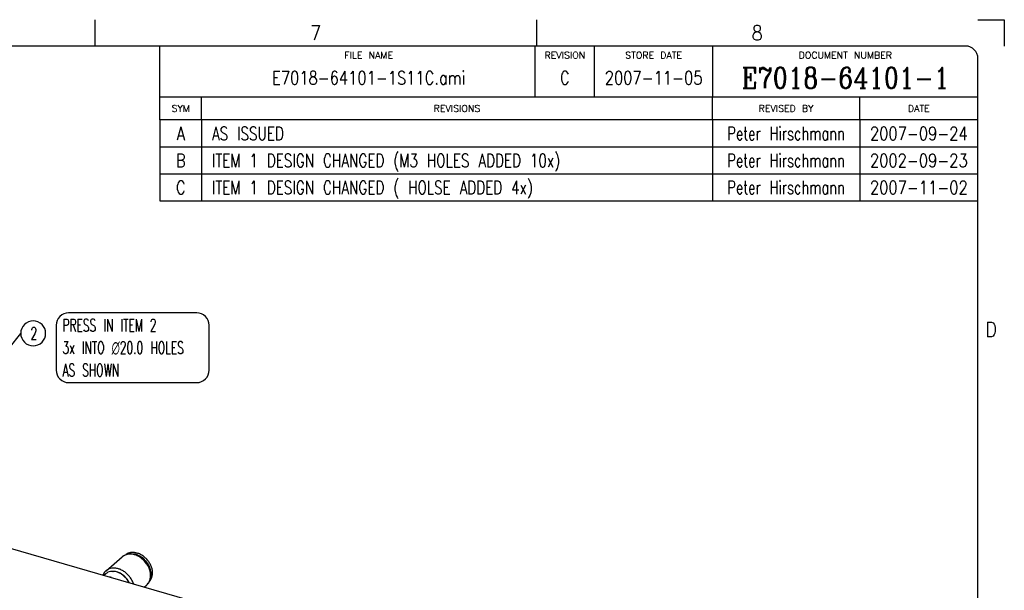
# Model space of a CAD drawing. Header units: inches. Extents: x 0 to 882, y 0 to 559.
# Tile 29 of 29: x 626 to 864, y 421 to 559. Entities that reach past the tile are written whole.
import ezdxf

# ---------------------------------------------------------------- set-up
doc = ezdxf.new("R2010")
doc.units = ezdxf.units.IN
doc.layers.add('1', color=7, linetype='Continuous')
doc.styles.add('CONVERTER_11', font='txt.shx', dxfattribs={"width": 0.9})
doc.styles.add('CONVERTER_12', font='txt.shx', dxfattribs={"width": 0.63})
doc.styles.add('CONVERTER_14', font='txt.shx', dxfattribs={"width": 0.72})
doc.styles.add('CONVERTER_15', font='txt.shx', dxfattribs={"width": 1.035})
doc.styles.add('CONVERTER_16', font='txt.shx', dxfattribs={"width": 0.81})
doc.styles.add('CONVERTER_17', font='txt.shx', dxfattribs={"width": 0.749})
doc.styles.add('CONVERTER_18', font='complex.shx', dxfattribs={"width": 0.855})
doc.dimstyles.get("Standard").update_dxf_attribs({"dimtxt": 0.18, "dimasz": 0.18, "dimexe": 0.18, "dimexo": 0.0625, "dimgap": 0.09, "dimtad": 0, "dimtih": 1, "dimtoh": 1, "dimdec": 4, "dimzin": 0, "dimdsep": 46, "dimtxsty": 'Standard', "dimcen": 0.09, "dimadec": 0, "dimazin": 0, "dimtfac": 1, "dimtdec": 4, "dimtofl": 0, "dimtmove": 0, "dimatfit": 3, "dimfxl": 1, "dimtolj": 1, "dimtzin": 0, "dimarcsym": 0})

# ---------------------------------------------------------------- blocks, each defined once
blk = doc.blocks.new('E2812-23753-0__58', base_point=(652.07, 423.54))
at = {"color": 7, "linetype": 'Continuous'}
for p, q in [((652.29, 430.14), (652.07, 429.98)), ((653.06, 430.16), (653, 430.14)), ((653.22, 430.14), (653.06, 430.16)), ((654.34, 430.02), (653.84, 430.07)), ((658, 425.3), (658, 425.88)), ((658, 424.59), (658, 424.83)), ((657.67, 423.54), (657.91, 423.8)), ((657.97, 424.5), (658, 424.59))]:
    blk.add_line(p, q, dxfattribs=at)
for points, knots in [([(654.69, 430.32), (654.47, 430.37), (654.05, 430.47), (653.42, 430.48), (652.82, 430.39), (652.47, 430.22), (652.29, 430.14)], [0, 0, 0, 0, 0.659607, 1.286744, 1.884256, 2.45925, 2.45925, 2.45925, 2.45925]), ([(658, 425.88), (657.93, 426.19), (657.79, 426.81), (657.34, 427.68), (656.75, 428.48), (656.03, 429.15), (655.23, 429.7), (654.63, 429.91), (654.34, 430.02)], [0, 0, 0, 0, 0.933443, 1.908161, 2.904347, 3.898958, 4.869182, 5.795913, 5.795913, 5.795913, 5.795913]), ([(657.91, 423.8), (658.03, 424.01), (658.27, 424.42), (658.42, 425.15), (658.42, 425.93), (658.25, 426.75), (657.93, 427.55), (657.47, 428.31), (656.89, 428.99), (656.22, 429.57), (655.49, 430.04), (654.95, 430.23), (654.69, 430.32)], [0, 0, 0, 0, 0.695997, 1.428866, 2.207376, 3.031646, 3.894463, 4.783238, 5.68211, 6.574003, 7.442679, 8.274789, 8.274789, 8.274789, 8.274789])]:
    blk.add_open_spline(points, degree=3, knots=knots, dxfattribs=at)
blk = doc.blocks.new('bearing_HK0509__59', base_point=(646.44, 422.14))
at = {"color": 7, "linetype": 'Continuous'}
for p, q in [((647.19, 426.06), (651.09, 429.44)), ((651.09, 429.44), (651.28, 429.58)), ((651.28, 429.58), (651.48, 429.71)), ((651.48, 429.71), (651.49, 429.72)), ((651.49, 429.72), (651.72, 429.85)), ((651.72, 429.85), (651.91, 429.93)), ((651.91, 429.93), (652.14, 430.01)), ((652.14, 430.01), (652.38, 430.07)), ((652.38, 430.07), (652.52, 430.1)), ((652.52, 430.1), (652.62, 430.12)), ((652.62, 430.12), (652.87, 430.14)), ((652.87, 430.14), (653.12, 430.15)), ((653.12, 430.15), (653.38, 430.14)), ((653.38, 430.14), (653.89, 430.07)), ((653.89, 430.07), (654.14, 430)), ((654.14, 430), (654.39, 429.93)), ((654.39, 429.93), (654.64, 429.83)), ((654.64, 429.83), (654.89, 429.73)), ((654.89, 429.73), (655.13, 429.61)), ((655.13, 429.61), (655.37, 429.47)), ((655.37, 429.47), (655.71, 429.25)), ((655.71, 429.25), (656.05, 428.99)), ((656.05, 428.99), (656.26, 428.8)), ((656.26, 428.8), (656.46, 428.6)), ((656.46, 428.6), (656.65, 428.4)), ((656.65, 428.4), (656.83, 428.18)), ((656.83, 428.18), (657, 427.96)), ((657, 427.96), (657.16, 427.73)), ((657.16, 427.73), (657.31, 427.49)), ((657.31, 427.49), (657.46, 427.23)), ((657.46, 427.23), (657.57, 427)), ((657.57, 427), (657.68, 426.75)), ((646.47, 425.09), (646.44, 425.02)), ((646.58, 425.31), (646.47, 425.09)), ((646.7, 425.5), (646.58, 425.31)), ((646.84, 425.7), (646.7, 425.5)), ((646.85, 425.71), (646.84, 425.7)), ((647.01, 425.89), (646.85, 425.71)), ((647.06, 425.93), (647.01, 425.89)), ((647.19, 426.06), (647.06, 425.93)), ((657.68, 426.75), (657.77, 426.49)), ((657.77, 426.49), (657.85, 426.23)), ((657.85, 426.23), (657.91, 425.97)), ((657.91, 425.97), (657.96, 425.71)), ((657.96, 425.71), (657.99, 425.45)), ((657.99, 424.68), (657.96, 424.43)), ((657.99, 425.45), (658.01, 425.19)), ((658.01, 424.93), (657.99, 424.68)), ((658.01, 425.19), (658.01, 425.06)), ((658.01, 425.06), (658.01, 424.93)), ((656.42, 422.14), (656.98, 422.63)), ((657.05, 422.7), (656.98, 422.63)), ((657.07, 422.72), (657.05, 422.7)), ((657.24, 422.89), (657.07, 422.72)), ((657.29, 422.94), (657.24, 422.89)), ((657.39, 423.07), (657.29, 422.94)), ((657.4, 423.08), (657.39, 423.07)), ((657.48, 423.2), (657.4, 423.08)), ((657.53, 423.28), (657.48, 423.2)), ((657.65, 423.49), (657.53, 423.28)), ((657.75, 423.71), (657.65, 423.49)), ((657.77, 423.76), (657.75, 423.71)), ((657.91, 424.18), (657.77, 423.76)), ((657.96, 424.43), (657.91, 424.18))]:
    blk.add_line(p, q, dxfattribs=at)
at = {"color": 1, "linetype": 'Continuous'}
for p, q in [((648.85, 425.91), (648.92, 425.91)), ((652.72, 423.33), (652.78, 423.19)), ((653.79, 422.96), (653.81, 422.9)), ((657.07, 422.71), (656.98, 422.63))]:
    blk.add_line(p, q, dxfattribs=at)
at = {"color": 7, "linetype": 'Continuous'}
for points, knots in [([(651.26, 429.57), (651.23, 429.55), (651.17, 429.51), (651.12, 429.46), (651.09, 429.44)], [0, 0, 0, 0, 0.1073723, 0.2146604, 0.2146604, 0.2146604, 0.2146604]), ([(647.19, 426.06), (647.16, 426.03), (647.11, 425.98), (647.06, 425.93), (647.03, 425.91)], [0, 0, 0, 0, 0.1093098, 0.2187119, 0.2187119, 0.2187119, 0.2187119]), ([(647.36, 426.19), (647.33, 426.17), (647.27, 426.13), (647.22, 426.08), (647.19, 426.06)], [0, 0, 0, 0, 0.1073766, 0.214669, 0.214669, 0.214669, 0.214669]), ([(657.07, 422.71), (657.09, 422.73), (657.15, 422.78), (657.19, 422.84), (657.22, 422.87)], [0, 0, 0, 0, 0.1094101, 0.219001, 0.219001, 0.219001, 0.219001])]:
    blk.add_open_spline(points, degree=3, knots=knots, dxfattribs=at)
at = {"color": 1, "linetype": 'Continuous'}
for points, knots in [([(657.69, 423.62), (657.77, 423.88), (657.95, 424.42), (657.94, 425.32), (657.76, 426.23), (657.38, 427.14), (656.84, 427.99), (656.15, 428.74), (655.36, 429.35), (654.51, 429.8), (653.62, 430.06), (652.75, 430.12), (651.94, 429.98), (651.48, 429.7), (651.26, 429.57)], [0, 0, 0, 0, 0.822349, 1.699864, 2.633574, 3.613901, 4.623689, 5.641462, 6.644627, 7.612651, 8.530286, 9.390803, 10.198831, 10.971493, 10.971493, 10.971493, 10.971493]), ([(653.79, 422.96), (653.68, 423.23), (653.47, 423.78), (652.98, 424.53), (652.39, 425.21), (651.71, 425.79), (650.97, 426.25), (650.2, 426.56), (649.41, 426.72), (648.66, 426.72), (647.95, 426.56), (647.55, 426.31), (647.36, 426.19)], [0, 0, 0, 0, 0.871597, 1.765899, 2.667993, 3.562109, 4.433353, 5.269456, 6.062547, 6.810878, 7.520144, 8.20369, 8.20369, 8.20369, 8.20369]), ([(650, 425.72), (649.82, 425.78), (649.47, 425.88), (649.1, 425.9), (648.92, 425.91)], [0, 0, 0, 0, 0.563703, 1.10202, 1.10202, 1.10202, 1.10202]), ([(652.72, 423.33), (652.56, 423.6), (652.23, 424.14), (651.58, 424.82), (650.84, 425.38), (650.28, 425.61), (650, 425.72)], [0, 0, 0, 0, 0.937987, 1.882306, 2.808993, 3.696964, 3.696964, 3.696964, 3.696964]), ([(657.22, 422.87), (657.31, 422.98), (657.5, 423.21), (657.63, 423.48), (657.69, 423.62)], [0, 0, 0, 0, 0.4413849, 0.8922336, 0.8922336, 0.8922336, 0.8922336])]:
    blk.add_open_spline(points, degree=3, knots=knots, dxfattribs=at)
blk = doc.blocks.new('24791-0S111__60', base_point=(646.68, 423.21))
at = {"color": 7, "linetype": 'Continuous'}
for p, q in [((647.12, 425.33), (646.68, 424.95)), ((648.29, 424.52), (648.09, 424.55)), ((648.49, 424.43), (648.29, 424.52)), ((652.72, 423.21), (652.36, 423.82))]:
    blk.add_line(p, q, dxfattribs=at)
blk.add_open_spline([(652.36, 423.82), (652.18, 424.05), (651.84, 424.5), (651.19, 425.06), (650.49, 425.5), (649.76, 425.79), (649.02, 425.93), (648.31, 425.91), (647.65, 425.72), (647.29, 425.46), (647.12, 425.33)], degree=3, knots=[0, 0, 0, 0, 0.855054, 1.704447, 2.531916, 3.324051, 4.07247, 4.775921, 5.441815, 6.086132, 6.086132, 6.086132, 6.086132], dxfattribs=at)
blk = doc.blocks.new('bearing_assy1_1', base_point=(646.44, 422.14))
for name, p in [('bearing_HK0509__59', (646.44, 422.14)), ('E2812-23753-0__58', (652.07, 423.54)), ('24791-0S111__60', (646.68, 423.21))]:
    blk.add_blockref(name, p)
blk = doc.blocks.new('bearings', base_point=(90.63, 145.86))
blk.add_blockref('bearing_assy1_1', (646.44, 422.14))
blk = doc.blocks.new('smallparts', base_point=(83.87, 63.42))
blk.add_blockref('bearings', (90.63, 145.86))
blk = doc.blocks.new('E7018-24101_large_stiffener', base_point=(57.26, 163.51))
at = {"color": 7, "linetype": 'Continuous'}
blk.add_line((492.11, 469.57), (808.24, 378.31), dxfattribs=at)
blk = doc.blocks.new('E7018-64101_wpi_large_stiffener_assy', base_point=(57.26, 63.42))
for name, p in [('E7018-24101_large_stiffener', (57.26, 163.51)), ('smallparts', (83.87, 63.42))]:
    blk.add_blockref(name, p)
blk = doc.blocks.new('Revision_Block', base_point=(660.16, 540.21))
at = {"color": 4, "linetype": 'Continuous'}
for p, q in [((660.16, 534.66), (660.16, 540.21)), ((670.21, 534.66), (670.21, 540.21)), ((793.27, 534.66), (793.27, 540.21)), ((828.77, 534.66), (828.77, 540.21)), ((660.16, 534.66), (660.16, 528.16)), ((857.25, 534.66), (660.16, 534.66)), ((670.21, 534.66), (670.21, 528.16)), ((793.27, 534.66), (793.27, 528.16)), ((828.77, 534.66), (828.77, 528.16)), ((660.16, 528.16), (660.16, 521.66)), ((660.16, 528.16), (857.25, 528.16)), ((670.21, 528.16), (670.21, 521.66)), ((793.27, 528.16), (793.27, 521.66)), ((828.77, 528.16), (828.77, 521.66)), ((660.16, 521.66), (660.16, 515.16)), ((660.16, 521.66), (857.25, 521.66)), ((670.21, 521.66), (670.21, 515.16)), ((793.27, 521.66), (793.27, 515.16)), ((828.77, 521.66), (828.77, 515.16)), ((660.16, 515.16), (857.25, 515.16))]:
    blk.add_line(p, q, dxfattribs=at)
at = {"color": 4, "char_height": 1.6, "attachment_point": 5, "line_spacing_factor": 1.12545, "style": 'CONVERTER_15'}
for s, insert in [('SYM', (665.19, 537.43)), ('REVISIONS', (731.74, 537.43)), ('REVISED BY', (811.02, 537.43)), ('DATE', (843.01, 537.43))]:
    blk.add_mtext(s, dxfattribs=dict(at, insert=insert))
at = {"color": 3, "char_height": 3.2, "line_spacing_factor": 1.020408}
for s, insert, attachment_point, style in [('A', (665.19, 532.98), 2, 'CONVERTER_16'), ('AS ISSUED', (672.71, 532.98), 1, 'CONVERTER_17'), ('Peter Hirschmann', (811.02, 532.98), 2, 'CONVERTER_14'), ('2007-09-24', (843.01, 532.98), 2, 'CONVERTER_16'), ('ITEM 1 DESIGN CHANGED (M3 HOLES ADDED 10x)', (672.71, 526.48), 1, 'CONVERTER_17'), ('Peter Hirschmann', (811.02, 526.48), 2, 'CONVERTER_14'), ('B', (665.19, 526.48), 2, 'CONVERTER_16'), ('2002-09-23', (843.01, 526.48), 2, 'CONVERTER_16'), ('C', (665.19, 519.98), 2, 'CONVERTER_16'), ('ITEM 1 DESIGN CHANGED ( HOLSE ADDED 4x)', (672.71, 519.98), 1, 'CONVERTER_17'), ('Peter Hirschmann', (811.02, 519.98), 2, 'CONVERTER_14'), ('2007-11-02', (843.01, 519.98), 2, 'CONVERTER_16')]:
    blk.add_mtext(s, dxfattribs=dict(at, insert=insert, attachment_point=attachment_point, style=style))
blk = doc.blocks.new('Drawing_Grid_Zones', base_point=(6.35, 6.35))
at = {"layer": '1', "color": 4, "linetype": 'Continuous'}
for p, q in [((644.525, 558.8), (644.525, 552.45)), ((750.8875, 558.8), (750.8875, 552.45)), ((857.25, 558.8), (863.6, 558.8)), ((863.6, 558.8), (863.6, 552.45))]:
    blk.add_line(p, q, dxfattribs=at)
at = {"layer": '1', "color": 4, "char_height": 3.5, "attachment_point": 5, "line_spacing_factor": 1.080432, "style": 'CONVERTER_11'}
for s, insert in [('7', (697.70625, 555.625)), ('8', (804.06875, 555.625)), ('D', (860.425, 484.1875))]:
    blk.add_mtext(s, dxfattribs=dict(at, insert=insert))
blk = doc.blocks.new('D_Size_Verigy_Frame', base_point=(6.35, 6.35))
at = {"color": 7, "linetype": 'Continuous'}
for p, q in [((660.16, 540.21), (660.16, 552.45)), ((793.35, 540.21), (793.35, 552.45)), ((660.16, 540.21), (857.25, 540.21))]:
    blk.add_line(p, q, dxfattribs=at)
at = {"layer": '1', "color": 7, "linetype": 'Continuous'}
for p, q in [((854.25, 552.45), (9.35, 552.45)), ((857.25, 9.35), (857.25, 549.45))]:
    blk.add_line(p, q, dxfattribs=at)
at = {"layer": '1', "color": 4, "linetype": 'Continuous'}
for p, q in [((750.6, 540.21), (750.6, 552.45)), ((764.88, 540.21), (764.88, 552.45))]:
    blk.add_line(p, q, dxfattribs=at)
at = {"layer": '1', "color": 7, "linetype": 'Continuous'}
blk.add_arc((854.25, 549.45), 3, 0, 90, dxfattribs=at)
at = {"layer": '1'}
for name, p in [('Drawing_Grid_Zones', (6.35, 6.35)), ('Revision_Block', (660.16, 540.21))]:
    blk.add_blockref(name, p, dxfattribs=at)
at = {"color": 4}
for s, insert, char_height, attachment_point, line_spacing_factor, style in [('FILE NAME', (710.47, 551.04), 1.6, 2, 1.12545, 'CONVERTER_15'), ('REVISION', (757.74, 551.04), 1.6, 2, 1.12545, 'CONVERTER_15'), ('STORE DATE', (779.12, 551.04), 1.6, 2, 1.12545, 'CONVERTER_15'), ('DOCUMENT NUMBER', (825.3, 551.04), 1.6, 2, 1.12545, 'CONVERTER_15'), ('E7018-64101-1S11C.ami', (710.47, 544.81), 3.2, 5, 1.020408, 'CONVERTER_16'), ('2007-11-05', (779.12, 544.81), 3.2, 5, 1.020408, 'CONVERTER_16')]:
    blk.add_mtext(s, dxfattribs=dict(at, insert=insert, char_height=char_height, attachment_point=attachment_point, line_spacing_factor=line_spacing_factor, style=style))
at = {"color": 3, "insert": (825.3, 544.81), "char_height": 5, "attachment_point": 5, "line_spacing_factor": 1.020408, "style": 'CONVERTER_18'}
blk.add_mtext('E7018-64101-1', dxfattribs=at)
at = {"layer": '1', "color": 4, "insert": (757.74, 544.81), "char_height": 3.2, "attachment_point": 5, "line_spacing_factor": 1.020408, "style": 'CONVERTER_16'}
blk.add_mtext('C', dxfattribs=at)
blk = doc.blocks.new('gen1', base_point=(419, 242))
at = {"layer": '1', "color": 7, "linetype": 'Continuous'}
blk.add_line((492.11, 469.57), (808.24, 378.31), dxfattribs=at)
at = {"layer": '1', "color": 1}
for points in [[(638.18, 471.39), (669.04, 471.39, 0.414214), (672.04, 474.39), (672.04, 485.19, 0.414214), (669.04, 488.19), (638.18, 488.19, 0.414214), (635.18, 485.19), (635.18, 474.39, 0.414214)], [(629.65, 480.24), (629.65, 480.24, 0.414214), (632.65, 483.24), (632.65, 483.24, 0.414214), (629.65, 486.24), (629.65, 486.24, 0.414214), (626.65, 483.24), (626.65, 483.24, 0.414214)]]:
    blk.add_lwpolyline(points, format="xyb", close=True, dxfattribs=at)
blk.add_blockref('E7018-64101_wpi_large_stiffener_assy', (57.26, 63.42))
at = {"layer": '1', "color": 1, "style": 'CONVERTER_12', "width": 0.63}
blk.add_text('2', height=3, dxfattribs=at).set_placement((629.02, 481.74))
at = {"layer": '1', "color": 1, "insert": (636.68, 472.89), "char_height": 3, "attachment_point": 7, "line_spacing_factor": 1.080432, "style": 'CONVERTER_12'}
blk.add_mtext('PRESS IN ITEM 2\\P3x INTO {\\Fgdt;n}20.0 HOLES\\PAS SHOWN', dxfattribs=at)
at = {"layer": '1', "color": 3, "linetype": 'Continuous', "has_arrowhead": 0}
blk.add_leader([(615.82, 469.57), (626.65, 483.24)], dimstyle='Standard', dxfattribs=at)

msp = doc.modelspace()

# ---------------------------------------------------------------- block references
for name, p in [('D_Size_Verigy_Frame', (6.35, 6.35)), ('gen1', (419, 242))]:
    msp.add_blockref(name, p)

doc.saveas('drawing.dxf')
